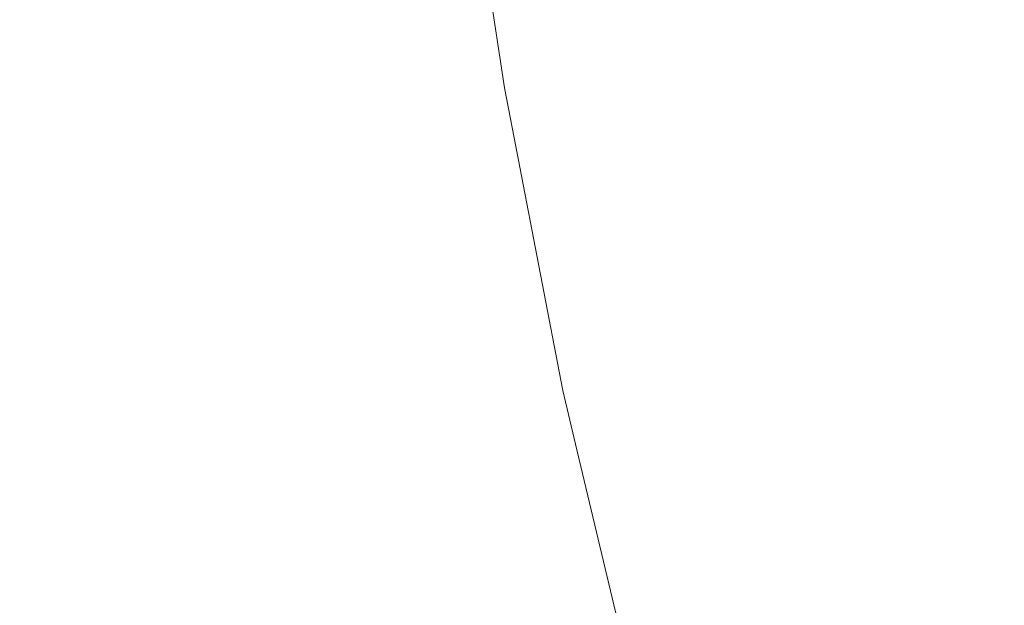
# Model space of a CAD drawing. Header units: centimetres. Extents: x -26.3 to 27.5, y 4.2 to 67.9.
# Tile 124 of 256: x -8.197 to -8.1699, y 4.6522 to 4.6683. Entities that reach past the tile are written whole.
import ezdxf

# ---------------------------------------------------------------- set-up
doc = ezdxf.new("R2010")
doc.units = ezdxf.units.CM
doc.header["$LTSCALE"] = 2.54
doc.layers.add('Lucido design-1', color=7, linetype='Continuous')

# ---------------------------------------------------------------- blocks, each defined once
blk = doc.blocks.new('Gruppo-2-1')
at = {"color": 7, "linetype": 'Continuous', "lineweight": 9}
for points in [[(-25.986537, 5.900212, -1111.014164), (-25.986537, 4.300212, -1111.014164), (27.113463, 4.300212, -1111.014164), (27.113463, 5.900212, -1111.014164)], [(-25.986537, 5.900212, -1147.114164), (-25.986537, 4.300212, -1147.114164), (27.113463, 4.300212, -1147.114164), (27.113463, 5.900212, -1147.114164)]]:
    blk.add_3dface(points, dxfattribs=at)
for points, invisible_edges in [([(-8.173642, 4.66813, -1111.470236), (-8.174835, 4.6761, -1111.470236), (-8.172965, 4.676339, -1111.466573), (-8.171783, 4.668448, -1111.466573)], 15), ([(-8.173642, 4.66813, -1147.570236), (-8.174835, 4.6761, -1147.570236), (-8.172965, 4.676339, -1147.566573), (-8.171783, 4.668448, -1147.566573)], 15), ([(-8.176901, 4.667571, -1111.47777), (-8.178115, 4.67568, -1111.47777), (-8.176553, 4.67588, -1111.473971), (-8.175349, 4.667837, -1111.473971)], 15), ([(-8.176901, 4.667571, -1147.57777), (-8.178115, 4.67568, -1147.57777), (-8.176553, 4.67588, -1147.573971), (-8.175349, 4.667837, -1147.573971)], 15), ([(-8.175349, 4.667837, -1111.473971), (-8.176553, 4.67588, -1111.473971), (-8.174835, 4.6761, -1111.470236), (-8.173642, 4.66813, -1111.470236)], 15), ([(-8.175349, 4.667837, -1147.573971), (-8.176553, 4.67588, -1147.573971), (-8.174835, 4.6761, -1147.570236), (-8.173642, 4.66813, -1147.570236)], 15), ([(-8.178298, 4.667331, -1111.481627), (-8.17952, 4.6755, -1111.481627), (-8.178115, 4.67568, -1111.47777), (-8.176901, 4.667571, -1111.47777)], 15), ([(-8.178298, 4.667331, -1147.581627), (-8.17952, 4.6755, -1147.581627), (-8.178115, 4.67568, -1147.57777), (-8.176901, 4.667571, -1147.57777)], 15), ([(-8.180613, 4.666934, -1111.489489), (-8.181851, 4.675201, -1111.489489), (-8.180766, 4.67534, -1111.485536), (-8.179535, 4.667119, -1111.485536)], 15), ([(-8.180613, 4.666934, -1147.589489), (-8.181851, 4.675201, -1147.589489), (-8.180766, 4.67534, -1147.585536), (-8.179535, 4.667119, -1147.585536)], 15), ([(-8.179535, 4.667119, -1111.485536), (-8.180766, 4.67534, -1111.485536), (-8.17952, 4.6755, -1111.481627), (-8.178298, 4.667331, -1111.481627)], 15), ([(-8.179535, 4.667119, -1147.585536), (-8.180766, 4.67534, -1147.585536), (-8.17952, 4.6755, -1147.581627), (-8.178298, 4.667331, -1147.581627)], 15), ([(-8.182283, 4.666648, -1111.497503), (-8.183531, 4.674986, -1111.497503), (-8.182773, 4.675083, -1111.493481), (-8.181529, 4.666777, -1111.493481)], 15), ([(-8.182283, 4.666648, -1147.597503), (-8.183531, 4.674986, -1147.597503), (-8.182773, 4.675083, -1147.593481), (-8.181529, 4.666777, -1147.593481)], 15), ([(-8.181529, 4.666777, -1111.493481), (-8.182773, 4.675083, -1111.493481), (-8.181851, 4.675201, -1111.489489), (-8.180613, 4.666934, -1111.489489)], 15), ([(-8.181529, 4.666777, -1147.593481), (-8.182773, 4.675083, -1147.593481), (-8.181851, 4.675201, -1147.589489), (-8.180613, 4.666934, -1147.589489)], 15), ([(-8.184149, 4.666328, -1111.724109), (-8.185409, 4.674745, -1111.724109), (-8.185094, 4.674786, -1111.720125), (-8.183836, 4.666382, -1111.720125)], 15), ([(-8.184149, 4.666328, -1147.824109), (-8.185409, 4.674745, -1147.824109), (-8.185094, 4.674786, -1147.820125), (-8.183836, 4.666382, -1147.820125)], 15), ([(-8.183836, 4.666382, -1111.720125), (-8.185094, 4.674786, -1111.720125), (-8.184937, 4.674806, -1111.716136), (-8.18368, 4.666409, -1111.716136)], 15), ([(-8.183836, 4.666382, -1147.820125), (-8.185094, 4.674786, -1147.820125), (-8.184937, 4.674806, -1147.816136), (-8.18368, 4.666409, -1147.816136)], 15), ([(-8.184554, 4.672379, -1111.714164), (-8.183661, 4.666412, -1111.714164), (-8.18368, 4.666409, -1111.716136), (-8.184937, 4.674806, -1111.716136)], 14), ([(-8.184554, 4.672379, -1147.814164), (-8.183661, 4.666412, -1147.814164), (-8.18368, 4.666409, -1147.816136), (-8.184937, 4.674806, -1147.816136)], 14), ([(-8.183659, 4.666412, -1111.513619), (-8.184916, 4.674809, -1111.513619), (-8.184818, 4.674821, -1111.509689), (-8.183562, 4.666429, -1111.509689)], 15), ([(-8.183659, 4.666412, -1147.613619), (-8.184916, 4.674809, -1147.613619), (-8.184818, 4.674821, -1147.609689), (-8.183562, 4.666429, -1147.609689)], 15), ([(-8.184916, 4.674809, -1111.513619), (-8.183659, 4.666412, -1111.513619), (-8.183661, 4.666412, -1111.514164), (-8.184554, 4.672379, -1111.514164)], 11), ([(-8.184916, 4.674809, -1147.613619), (-8.183659, 4.666412, -1147.613619), (-8.183661, 4.666412, -1147.614164), (-8.184554, 4.672379, -1147.614164)], 11), ([(-8.183562, 4.666429, -1111.509689), (-8.184818, 4.674821, -1111.509689), (-8.184554, 4.674855, -1111.505614), (-8.1833, 4.666474, -1111.505614)], 15), ([(-8.183562, 4.666429, -1147.609689), (-8.184818, 4.674821, -1147.609689), (-8.184554, 4.674855, -1147.605614), (-8.1833, 4.666474, -1147.605614)], 15), ([(-8.1833, 4.666474, -1111.505614), (-8.184554, 4.674855, -1111.505614), (-8.184125, 4.67491, -1111.50155), (-8.182873, 4.666547, -1111.50155)], 15), ([(-8.1833, 4.666474, -1147.605614), (-8.184554, 4.674855, -1147.605614), (-8.184125, 4.67491, -1147.60155), (-8.182873, 4.666547, -1147.60155)], 15), ([(-8.182873, 4.666547, -1111.50155), (-8.184125, 4.67491, -1111.50155), (-8.183531, 4.674986, -1111.497503), (-8.182283, 4.666648, -1111.497503)], 15), ([(-8.182873, 4.666547, -1147.60155), (-8.184125, 4.67491, -1147.60155), (-8.183531, 4.674986, -1147.597503), (-8.182283, 4.666648, -1147.597503)], 15), ([(-8.186975, 4.665844, -1111.739877), (-8.188253, 4.674381, -1111.739877), (-8.187305, 4.674503, -1111.735974), (-8.186033, 4.666005, -1111.735974)], 15), ([(-8.186975, 4.665844, -1147.839877), (-8.188253, 4.674381, -1147.839877), (-8.187305, 4.674503, -1147.835974), (-8.186033, 4.666005, -1147.835974)], 15), ([(-8.186033, 4.666005, -1111.735974), (-8.187305, 4.674503, -1111.735974), (-8.186515, 4.674604, -1111.73204), (-8.185248, 4.66614, -1111.73204)], 15), ([(-8.186033, 4.666005, -1147.835974), (-8.187305, 4.674503, -1147.835974), (-8.186515, 4.674604, -1147.83204), (-8.185248, 4.66614, -1147.83204)], 15), ([(-8.185248, 4.66614, -1111.73204), (-8.186515, 4.674604, -1111.73204), (-8.185883, 4.674685, -1111.728083), (-8.18462, 4.666247, -1111.728083)], 15), ([(-8.185248, 4.66614, -1147.83204), (-8.186515, 4.674604, -1147.83204), (-8.185883, 4.674685, -1147.828083), (-8.18462, 4.666247, -1147.828083)], 15), ([(-8.18462, 4.666247, -1111.728083), (-8.185883, 4.674685, -1111.728083), (-8.185409, 4.674745, -1111.724109), (-8.184149, 4.666328, -1111.724109)], 15), ([(-8.18462, 4.666247, -1147.828083), (-8.185883, 4.674685, -1147.828083), (-8.185409, 4.674745, -1147.824109), (-8.184149, 4.666328, -1147.824109)], 15), ([(-8.189322, 4.665441, -1111.747567), (-8.190615, 4.674079, -1111.747567), (-8.189356, 4.67424, -1111.743744), (-8.188071, 4.665656, -1111.743744)], 15), ([(-8.189322, 4.665441, -1147.847567), (-8.190615, 4.674079, -1147.847567), (-8.189356, 4.67424, -1147.843744), (-8.188071, 4.665656, -1147.843744)], 15), ([(-8.188071, 4.665656, -1111.743744), (-8.189356, 4.67424, -1111.743744), (-8.188253, 4.674381, -1111.739877), (-8.186975, 4.665844, -1111.739877)], 15), ([(-8.188071, 4.665656, -1147.843744), (-8.189356, 4.67424, -1147.843744), (-8.188253, 4.674381, -1147.839877), (-8.186975, 4.665844, -1147.839877)], 15), ([(-8.190725, 4.665201, -1111.751341), (-8.192027, 4.673898, -1111.751341), (-8.190615, 4.674079, -1111.747567), (-8.189322, 4.665441, -1111.747567)], 15), ([(-8.190725, 4.665201, -1147.851341), (-8.192027, 4.673898, -1147.851341), (-8.190615, 4.674079, -1147.847567), (-8.189322, 4.665441, -1147.847567)], 15), ([(-8.193981, 4.664642, -1111.758712), (-8.195304, 4.673478, -1111.758712), (-8.19359, 4.673698, -1111.755058), (-8.192279, 4.664934, -1111.755058)], 15), ([(-8.193981, 4.664642, -1147.858712), (-8.195304, 4.673478, -1147.858712), (-8.19359, 4.673698, -1147.855058), (-8.192279, 4.664934, -1147.855058)], 15), ([(-8.192279, 4.664934, -1111.755058), (-8.19359, 4.673698, -1111.755058), (-8.192027, 4.673898, -1111.751341), (-8.190725, 4.665201, -1111.751341)], 15), ([(-8.192279, 4.664934, -1147.855058), (-8.19359, 4.673698, -1147.855058), (-8.192027, 4.673898, -1147.851341), (-8.190725, 4.665201, -1147.851341)], 15), ([(-8.19583, 4.664325, -1111.762298), (-8.197164, 4.67324, -1111.762298), (-8.195304, 4.673478, -1111.758712), (-8.193981, 4.664642, -1111.758712)], 15), ([(-8.19583, 4.664325, -1147.862298), (-8.197164, 4.67324, -1147.862298), (-8.195304, 4.673478, -1147.858712), (-8.193981, 4.664642, -1147.858712)], 15), ([(-8.197822, 4.663984, -1111.765808), (-8.199169, 4.672983, -1111.765808), (-8.197164, 4.67324, -1111.762298), (-8.19583, 4.664325, -1111.762298)], 15), ([(-8.197822, 4.663984, -1147.865808), (-8.199169, 4.672983, -1147.865808), (-8.197164, 4.67324, -1147.862298), (-8.19583, 4.664325, -1147.862298)], 15), ([(-8.183661, 4.666412, -1111.714164), (-8.184554, 4.672379, -1111.714164), (-8.184554, 4.672379, -1111.514164), (-8.183661, 4.666412, -1111.514164)], 10), ([(-8.183661, 4.666412, -1147.814164), (-8.184554, 4.672379, -1147.814164), (-8.184554, 4.672379, -1147.614164), (-8.183661, 4.666412, -1147.614164)], 10), ([(-8.170268, 4.660615, -1111.466573), (-8.171783, 4.668448, -1111.466573), (-8.169776, 4.668793, -1111.462988), (-8.168277, 4.661044, -1111.462988)], 15), ([(-8.170268, 4.660615, -1147.566573), (-8.171783, 4.668448, -1147.566573), (-8.169776, 4.668793, -1147.562988), (-8.168277, 4.661044, -1147.562988)], 15), ([(-8.172112, 4.660218, -1111.470236), (-8.173642, 4.66813, -1111.470236), (-8.171783, 4.668448, -1111.466573), (-8.170268, 4.660615, -1111.466573)], 15), ([(-8.172112, 4.660218, -1147.570236), (-8.173642, 4.66813, -1147.570236), (-8.171783, 4.668448, -1147.566573), (-8.170268, 4.660615, -1147.566573)], 15), ([(-8.173805, 4.659853, -1111.473971), (-8.175349, 4.667837, -1111.473971), (-8.173642, 4.66813, -1111.470236), (-8.172112, 4.660218, -1111.470236)], 15), ([(-8.173805, 4.659853, -1147.573971), (-8.175349, 4.667837, -1147.573971), (-8.173642, 4.66813, -1147.570236), (-8.172112, 4.660218, -1147.570236)], 15), ([(-8.175344, 4.659521, -1111.47777), (-8.176901, 4.667571, -1111.47777), (-8.175349, 4.667837, -1111.473971), (-8.173805, 4.659853, -1111.473971)], 15), ([(-8.175344, 4.659521, -1147.57777), (-8.176901, 4.667571, -1147.57777), (-8.175349, 4.667837, -1147.573971), (-8.173805, 4.659853, -1147.573971)], 15), ([(-8.176729, 4.659223, -1111.481627), (-8.178298, 4.667331, -1111.481627), (-8.176901, 4.667571, -1111.47777), (-8.175344, 4.659521, -1111.47777)], 15), ([(-8.176729, 4.659223, -1147.581627), (-8.178298, 4.667331, -1147.581627), (-8.176901, 4.667571, -1147.57777), (-8.175344, 4.659521, -1147.57777)], 15), ([(-8.177957, 4.658958, -1111.485536), (-8.179535, 4.667119, -1111.485536), (-8.178298, 4.667331, -1111.481627), (-8.176729, 4.659223, -1111.481627)], 15), ([(-8.177957, 4.658958, -1147.585536), (-8.179535, 4.667119, -1147.585536), (-8.178298, 4.667331, -1147.581627), (-8.176729, 4.659223, -1147.581627)], 15), ([(-8.179935, 4.658532, -1111.493481), (-8.181529, 4.666777, -1111.493481), (-8.180613, 4.666934, -1111.489489), (-8.179026, 4.658728, -1111.489489)], 15), ([(-8.179935, 4.658532, -1147.593481), (-8.181529, 4.666777, -1147.593481), (-8.180613, 4.666934, -1147.589489), (-8.179026, 4.658728, -1147.589489)], 15), ([(-8.179026, 4.658728, -1111.489489), (-8.180613, 4.666934, -1111.489489), (-8.179535, 4.667119, -1111.485536), (-8.177957, 4.658958, -1111.485536)], 15), ([(-8.179026, 4.658728, -1147.589489), (-8.180613, 4.666934, -1147.589489), (-8.179535, 4.667119, -1147.585536), (-8.177957, 4.658958, -1147.585536)], 15), ([(-8.181268, 4.658244, -1111.50155), (-8.182873, 4.666547, -1111.50155), (-8.182283, 4.666648, -1111.497503), (-8.180682, 4.658371, -1111.497503)], 15), ([(-8.181268, 4.658244, -1147.60155), (-8.182873, 4.666547, -1147.60155), (-8.182283, 4.666648, -1147.597503), (-8.180682, 4.658371, -1147.597503)], 15), ([(-8.180682, 4.658371, -1111.497503), (-8.182283, 4.666648, -1111.497503), (-8.181529, 4.666777, -1111.493481), (-8.179935, 4.658532, -1111.493481)], 15), ([(-8.180682, 4.658371, -1147.597503), (-8.182283, 4.666648, -1147.597503), (-8.181529, 4.666777, -1147.593481), (-8.179935, 4.658532, -1147.593481)], 15), ([(-8.182533, 4.657972, -1111.724109), (-8.184149, 4.666328, -1111.724109), (-8.183836, 4.666382, -1111.720125), (-8.182222, 4.658039, -1111.720125)], 15), ([(-8.182533, 4.657972, -1147.824109), (-8.184149, 4.666328, -1147.824109), (-8.183836, 4.666382, -1147.820125), (-8.182222, 4.658039, -1147.820125)], 15), ([(-8.182222, 4.658039, -1111.720125), (-8.183836, 4.666382, -1111.720125), (-8.18368, 4.666409, -1111.716136), (-8.182067, 4.658072, -1111.716136)], 15), ([(-8.182222, 4.658039, -1147.820125), (-8.183836, 4.666382, -1147.820125), (-8.18368, 4.666409, -1147.816136), (-8.182067, 4.658072, -1147.816136)], 15), ([(-8.18368, 4.666409, -1111.716136), (-8.183661, 4.666412, -1111.714164), (-8.183284, 4.664465, -1111.714164)], 9), ([(-8.18368, 4.666409, -1147.816136), (-8.183661, 4.666412, -1147.814164), (-8.183284, 4.664465, -1147.814164)], 9), ([(-8.183284, 4.664465, -1111.714164), (-8.182048, 4.658076, -1111.714164), (-8.182067, 4.658072, -1111.716136), (-8.18368, 4.666409, -1111.716136)], 14), ([(-8.183284, 4.664465, -1147.814164), (-8.182048, 4.658076, -1147.814164), (-8.182067, 4.658072, -1147.816136), (-8.18368, 4.666409, -1147.816136)], 14), ([(-8.183661, 4.666412, -1111.514164), (-8.183284, 4.664465, -1111.514164), (-8.183284, 4.664465, -1111.714164), (-8.183661, 4.666412, -1111.714164)], 10), ([(-8.183284, 4.664465, -1111.514164), (-8.183661, 4.666412, -1111.514164), (-8.183659, 4.666412, -1111.513619)], 10), ([(-8.183661, 4.666412, -1147.614164), (-8.183284, 4.664465, -1147.614164), (-8.183284, 4.664465, -1147.814164), (-8.183661, 4.666412, -1147.814164)], 10), ([(-8.183284, 4.664465, -1147.614164), (-8.183661, 4.666412, -1147.614164), (-8.183659, 4.666412, -1147.613619)], 10), ([(-8.182047, 4.658076, -1111.513619), (-8.183659, 4.666412, -1111.513619), (-8.183562, 4.666429, -1111.509689), (-8.181951, 4.658097, -1111.509689)], 15), ([(-8.182047, 4.658076, -1147.613619), (-8.183659, 4.666412, -1147.613619), (-8.183562, 4.666429, -1147.609689), (-8.181951, 4.658097, -1147.609689)], 15), ([(-8.183659, 4.666412, -1111.513619), (-8.182047, 4.658076, -1111.513619), (-8.182048, 4.658076, -1111.514164), (-8.183284, 4.664465, -1111.514164)], 11), ([(-8.183659, 4.666412, -1147.613619), (-8.182047, 4.658076, -1147.613619), (-8.182048, 4.658076, -1147.614164), (-8.183284, 4.664465, -1147.614164)], 11), ([(-8.181951, 4.658097, -1111.509689), (-8.183562, 4.666429, -1111.509689), (-8.1833, 4.666474, -1111.505614), (-8.181691, 4.658153, -1111.505614)], 15), ([(-8.181951, 4.658097, -1147.609689), (-8.183562, 4.666429, -1147.609689), (-8.1833, 4.666474, -1147.605614), (-8.181691, 4.658153, -1147.605614)], 15), ([(-8.181691, 4.658153, -1111.505614), (-8.1833, 4.666474, -1111.505614), (-8.182873, 4.666547, -1111.50155), (-8.181268, 4.658244, -1111.50155)], 15), ([(-8.181691, 4.658153, -1147.605614), (-8.1833, 4.666474, -1147.605614), (-8.182873, 4.666547, -1147.60155), (-8.181268, 4.658244, -1147.60155)], 15), ([(-8.184402, 4.657569, -1111.735974), (-8.186033, 4.666005, -1111.735974), (-8.185248, 4.66614, -1111.73204), (-8.183623, 4.657737, -1111.73204)], 15), ([(-8.184402, 4.657569, -1147.835974), (-8.186033, 4.666005, -1147.835974), (-8.185248, 4.66614, -1147.83204), (-8.183623, 4.657737, -1147.83204)], 15), ([(-8.183623, 4.657737, -1111.73204), (-8.185248, 4.66614, -1111.73204), (-8.18462, 4.666247, -1111.728083), (-8.183, 4.657871, -1111.728083)], 15), ([(-8.183623, 4.657737, -1147.83204), (-8.185248, 4.66614, -1147.83204), (-8.18462, 4.666247, -1147.828083), (-8.183, 4.657871, -1147.828083)], 15), ([(-8.183, 4.657871, -1111.728083), (-8.18462, 4.666247, -1111.728083), (-8.184149, 4.666328, -1111.724109), (-8.182533, 4.657972, -1111.724109)], 15), ([(-8.183, 4.657871, -1147.828083), (-8.18462, 4.666247, -1147.828083), (-8.184149, 4.666328, -1147.824109), (-8.182533, 4.657972, -1147.824109)], 15), ([(-8.186423, 4.657133, -1111.743744), (-8.188071, 4.665656, -1111.743744), (-8.186975, 4.665844, -1111.739877), (-8.185335, 4.657368, -1111.739877)], 15), ([(-8.186423, 4.657133, -1147.843744), (-8.188071, 4.665656, -1147.843744), (-8.186975, 4.665844, -1147.839877), (-8.185335, 4.657368, -1147.839877)], 15), ([(-8.185335, 4.657368, -1111.739877), (-8.186975, 4.665844, -1111.739877), (-8.186033, 4.666005, -1111.735974), (-8.184402, 4.657569, -1111.735974)], 15), ([(-8.185335, 4.657368, -1147.839877), (-8.186975, 4.665844, -1147.839877), (-8.186033, 4.666005, -1147.835974), (-8.184402, 4.657569, -1147.835974)], 15), ([(-8.187663, 4.656866, -1111.747567), (-8.189322, 4.665441, -1111.747567), (-8.188071, 4.665656, -1111.743744), (-8.186423, 4.657133, -1111.743744)], 15), ([(-8.187663, 4.656866, -1147.847567), (-8.189322, 4.665441, -1147.847567), (-8.188071, 4.665656, -1147.843744), (-8.186423, 4.657133, -1147.843744)], 15), ([(-8.189055, 4.656566, -1111.751341), (-8.190725, 4.665201, -1111.751341), (-8.189322, 4.665441, -1111.747567), (-8.187663, 4.656866, -1111.747567)], 15), ([(-8.189055, 4.656566, -1147.851341), (-8.190725, 4.665201, -1147.851341), (-8.189322, 4.665441, -1147.847567), (-8.187663, 4.656866, -1147.847567)], 15), ([(-8.190596, 4.656234, -1111.755058), (-8.192279, 4.664934, -1111.755058), (-8.190725, 4.665201, -1111.751341), (-8.189055, 4.656566, -1111.751341)], 15), ([(-8.190596, 4.656234, -1147.855058), (-8.192279, 4.664934, -1147.855058), (-8.190725, 4.665201, -1147.851341), (-8.189055, 4.656566, -1147.851341)], 15), ([(-8.192284, 4.65587, -1111.758712), (-8.193981, 4.664642, -1111.758712), (-8.192279, 4.664934, -1111.755058), (-8.190596, 4.656234, -1111.755058)], 15), ([(-8.192284, 4.65587, -1147.858712), (-8.193981, 4.664642, -1147.858712), (-8.192279, 4.664934, -1147.855058), (-8.190596, 4.656234, -1147.855058)], 15), ([(-8.194118, 4.655475, -1111.762298), (-8.19583, 4.664325, -1111.762298), (-8.193981, 4.664642, -1111.758712), (-8.192284, 4.65587, -1111.758712)], 15), ([(-8.194118, 4.655475, -1147.862298), (-8.19583, 4.664325, -1147.862298), (-8.193981, 4.664642, -1147.858712), (-8.192284, 4.65587, -1147.858712)], 15), ([(-8.182048, 4.658076, -1111.714164), (-8.183284, 4.664465, -1111.714164), (-8.183284, 4.664465, -1111.514164), (-8.182048, 4.658076, -1111.514164)], 10), ([(-8.182048, 4.658076, -1147.814164), (-8.183284, 4.664465, -1147.814164), (-8.183284, 4.664465, -1147.614164), (-8.182048, 4.658076, -1147.614164)], 10), ([(-8.196094, 4.655049, -1111.765808), (-8.197822, 4.663984, -1111.765808), (-8.19583, 4.664325, -1111.762298), (-8.194118, 4.655475, -1111.762298)], 15), ([(-8.196094, 4.655049, -1147.865808), (-8.197822, 4.663984, -1147.865808), (-8.19583, 4.664325, -1147.862298), (-8.194118, 4.655475, -1147.862298)], 15), ([(-8.19821, 4.654593, -1111.769238), (-8.199955, 4.663618, -1111.769238), (-8.197822, 4.663984, -1111.765808), (-8.196094, 4.655049, -1111.765808)], 15), ([(-8.19821, 4.654593, -1147.869238), (-8.199955, 4.663618, -1147.869238), (-8.197822, 4.663984, -1147.865808), (-8.196094, 4.655049, -1147.865808)], 15), ([(-8.168422, 4.652853, -1111.466573), (-8.170268, 4.660615, -1111.466573), (-8.168277, 4.661044, -1111.462988), (-8.166451, 4.653366, -1111.462988)], 15), ([(-8.168422, 4.652853, -1147.566573), (-8.170268, 4.660615, -1147.566573), (-8.168277, 4.661044, -1147.562988), (-8.166451, 4.653366, -1147.562988)], 15), ([(-8.170247, 4.652378, -1111.470236), (-8.172112, 4.660218, -1111.470236), (-8.170268, 4.660615, -1111.466573), (-8.168422, 4.652853, -1111.466573)], 15), ([(-8.170247, 4.652378, -1147.570236), (-8.172112, 4.660218, -1147.570236), (-8.170268, 4.660615, -1147.566573), (-8.168422, 4.652853, -1147.566573)], 15), ([(-8.171923, 4.651941, -1111.473971), (-8.173805, 4.659853, -1111.473971), (-8.172112, 4.660218, -1111.470236), (-8.170247, 4.652378, -1111.470236)], 15), ([(-8.171923, 4.651941, -1147.573971), (-8.173805, 4.659853, -1147.573971), (-8.172112, 4.660218, -1147.570236), (-8.170247, 4.652378, -1147.570236)], 15), ([(-8.173447, 4.651544, -1111.47777), (-8.175344, 4.659521, -1111.47777), (-8.173805, 4.659853, -1111.473971), (-8.171923, 4.651941, -1111.473971)], 15), ([(-8.173447, 4.651544, -1147.57777), (-8.175344, 4.659521, -1147.57777), (-8.173805, 4.659853, -1147.573971), (-8.171923, 4.651941, -1147.573971)], 15), ([(-8.174818, 4.651187, -1111.481627), (-8.176729, 4.659223, -1111.481627), (-8.175344, 4.659521, -1111.47777), (-8.173447, 4.651544, -1111.47777)], 15), ([(-8.174818, 4.651187, -1147.581627), (-8.176729, 4.659223, -1147.581627), (-8.175344, 4.659521, -1147.57777), (-8.173447, 4.651544, -1147.57777)], 15), ([(-8.176034, 4.650871, -1111.485536), (-8.177957, 4.658958, -1111.485536), (-8.176729, 4.659223, -1111.481627), (-8.174818, 4.651187, -1111.481627)], 15), ([(-8.176034, 4.650871, -1147.585536), (-8.177957, 4.658958, -1147.585536), (-8.176729, 4.659223, -1147.581627), (-8.174818, 4.651187, -1147.581627)], 15), ([(-8.177092, 4.650596, -1111.489489), (-8.179026, 4.658728, -1111.489489), (-8.177957, 4.658958, -1111.485536), (-8.176034, 4.650871, -1111.485536)], 15), ([(-8.177092, 4.650596, -1147.589489), (-8.179026, 4.658728, -1147.589489), (-8.177957, 4.658958, -1147.585536), (-8.176034, 4.650871, -1147.585536)], 15), ([(-8.178731, 4.650169, -1111.497503), (-8.180682, 4.658371, -1111.497503), (-8.179935, 4.658532, -1111.493481), (-8.177991, 4.650361, -1111.493481)], 15), ([(-8.178731, 4.650169, -1147.597503), (-8.180682, 4.658371, -1147.597503), (-8.179935, 4.658532, -1147.593481), (-8.177991, 4.650361, -1147.593481)], 15), ([(-8.177991, 4.650361, -1111.493481), (-8.179935, 4.658532, -1111.493481), (-8.179026, 4.658728, -1111.489489), (-8.177092, 4.650596, -1111.489489)], 15), ([(-8.177991, 4.650361, -1147.593481), (-8.179935, 4.658532, -1147.593481), (-8.179026, 4.658728, -1147.589489), (-8.177092, 4.650596, -1147.589489)], 15), ([(-8.17973, 4.649909, -1111.505614), (-8.181691, 4.658153, -1111.505614), (-8.181268, 4.658244, -1111.50155), (-8.179311, 4.650018, -1111.50155)], 15), ([(-8.17973, 4.649909, -1147.605614), (-8.181691, 4.658153, -1147.605614), (-8.181268, 4.658244, -1147.60155), (-8.179311, 4.650018, -1147.60155)], 15), ([(-8.179311, 4.650018, -1111.50155), (-8.181268, 4.658244, -1111.50155), (-8.180682, 4.658371, -1111.497503), (-8.178731, 4.650169, -1111.497503)], 15), ([(-8.179311, 4.650018, -1147.60155), (-8.181268, 4.658244, -1147.60155), (-8.180682, 4.658371, -1147.597503), (-8.178731, 4.650169, -1147.597503)], 15), ([(-8.181026, 4.649571, -1111.728083), (-8.183, 4.657871, -1111.728083), (-8.182533, 4.657972, -1111.724109), (-8.180564, 4.649691, -1111.724109)], 15), ([(-8.181026, 4.649571, -1147.828083), (-8.183, 4.657871, -1147.828083), (-8.182533, 4.657972, -1147.824109), (-8.180564, 4.649691, -1147.824109)], 15), ([(-8.180564, 4.649691, -1111.724109), (-8.182533, 4.657972, -1111.724109), (-8.182222, 4.658039, -1111.720125), (-8.180256, 4.649772, -1111.720125)], 15), ([(-8.180564, 4.649691, -1147.824109), (-8.182533, 4.657972, -1147.824109), (-8.182222, 4.658039, -1147.820125), (-8.180256, 4.649772, -1147.820125)], 15), ([(-8.180256, 4.649772, -1111.720125), (-8.182222, 4.658039, -1111.720125), (-8.182067, 4.658072, -1111.716136), (-8.180103, 4.649811, -1111.716136)], 15), ([(-8.180256, 4.649772, -1147.820125), (-8.182222, 4.658039, -1147.820125), (-8.182067, 4.658072, -1147.816136), (-8.180103, 4.649811, -1147.816136)], 15), ([(-8.182067, 4.658072, -1111.716136), (-8.182048, 4.658076, -1111.714164), (-8.181697, 4.656598, -1111.714164)], 9), ([(-8.182067, 4.658072, -1147.816136), (-8.182048, 4.658076, -1147.814164), (-8.181697, 4.656598, -1147.814164)], 9), ([(-8.181697, 4.656598, -1111.714164), (-8.180084, 4.649816, -1111.714164), (-8.180103, 4.649811, -1111.716136), (-8.182067, 4.658072, -1111.716136)], 14), ([(-8.181697, 4.656598, -1147.814164), (-8.180084, 4.649816, -1147.814164), (-8.180103, 4.649811, -1147.816136), (-8.182067, 4.658072, -1147.816136)], 14), ([(-8.182048, 4.658076, -1111.514164), (-8.181697, 4.656598, -1111.514164), (-8.181697, 4.656598, -1111.714164), (-8.182048, 4.658076, -1111.714164)], 10), ([(-8.181697, 4.656598, -1111.514164), (-8.182048, 4.658076, -1111.514164), (-8.182047, 4.658076, -1111.513619)], 10), ([(-8.182048, 4.658076, -1147.614164), (-8.181697, 4.656598, -1147.614164), (-8.181697, 4.656598, -1147.814164), (-8.182048, 4.658076, -1147.814164)], 10), ([(-8.181697, 4.656598, -1147.614164), (-8.182048, 4.658076, -1147.614164), (-8.182047, 4.658076, -1147.613619)], 10), ([(-8.180083, 4.649817, -1111.513619), (-8.182047, 4.658076, -1111.513619), (-8.181951, 4.658097, -1111.509689), (-8.179987, 4.649842, -1111.509689)], 15), ([(-8.180083, 4.649817, -1147.613619), (-8.182047, 4.658076, -1147.613619), (-8.181951, 4.658097, -1147.609689), (-8.179987, 4.649842, -1147.609689)], 15), ([(-8.182047, 4.658076, -1111.513619), (-8.180083, 4.649817, -1111.513619), (-8.180084, 4.649816, -1111.514164), (-8.181697, 4.656598, -1111.514164)], 11), ([(-8.182047, 4.658076, -1147.613619), (-8.180083, 4.649817, -1147.613619), (-8.180084, 4.649816, -1147.614164), (-8.181697, 4.656598, -1147.614164)], 11), ([(-8.179987, 4.649842, -1111.509689), (-8.181951, 4.658097, -1111.509689), (-8.181691, 4.658153, -1111.505614), (-8.17973, 4.649909, -1111.505614)], 15), ([(-8.179987, 4.649842, -1147.609689), (-8.181951, 4.658097, -1147.609689), (-8.181691, 4.658153, -1147.605614), (-8.17973, 4.649909, -1147.605614)], 15), ([(-8.182414, 4.64921, -1111.735974), (-8.184402, 4.657569, -1111.735974), (-8.183623, 4.657737, -1111.73204), (-8.181643, 4.649411, -1111.73204)], 15), ([(-8.182414, 4.64921, -1147.835974), (-8.184402, 4.657569, -1147.835974), (-8.183623, 4.657737, -1147.83204), (-8.181643, 4.649411, -1147.83204)], 15), ([(-8.181643, 4.649411, -1111.73204), (-8.183623, 4.657737, -1111.73204), (-8.183, 4.657871, -1111.728083), (-8.181026, 4.649571, -1111.728083)], 15), ([(-8.181643, 4.649411, -1147.83204), (-8.183623, 4.657737, -1147.83204), (-8.183, 4.657871, -1147.828083), (-8.181026, 4.649571, -1147.828083)], 15), ([(-8.183338, 4.648969, -1111.739877), (-8.185335, 4.657368, -1111.739877), (-8.184402, 4.657569, -1111.735974), (-8.182414, 4.64921, -1111.735974)], 15), ([(-8.183338, 4.648969, -1147.839877), (-8.185335, 4.657368, -1147.839877), (-8.184402, 4.657569, -1147.835974), (-8.182414, 4.64921, -1147.835974)], 15), ([(-8.185642, 4.648369, -1111.747567), (-8.187663, 4.656866, -1111.747567), (-8.186423, 4.657133, -1111.743744), (-8.184415, 4.648689, -1111.743744)], 15), ([(-8.185642, 4.648369, -1147.847567), (-8.187663, 4.656866, -1147.847567), (-8.186423, 4.657133, -1147.843744), (-8.184415, 4.648689, -1147.843744)], 15), ([(-8.184415, 4.648689, -1111.743744), (-8.186423, 4.657133, -1111.743744), (-8.185335, 4.657368, -1111.739877), (-8.183338, 4.648969, -1111.739877)], 15), ([(-8.184415, 4.648689, -1147.843744), (-8.186423, 4.657133, -1147.843744), (-8.185335, 4.657368, -1147.839877), (-8.183338, 4.648969, -1147.839877)], 15), ([(-8.18702, 4.64801, -1111.751341), (-8.189055, 4.656566, -1111.751341), (-8.187663, 4.656866, -1111.747567), (-8.185642, 4.648369, -1111.747567)], 15), ([(-8.18702, 4.64801, -1147.851341), (-8.189055, 4.656566, -1147.851341), (-8.187663, 4.656866, -1147.847567), (-8.185642, 4.648369, -1147.847567)], 15), ([(-8.180084, 4.649816, -1111.714164), (-8.181697, 4.656598, -1111.714164), (-8.181697, 4.656598, -1111.514164), (-8.180084, 4.649816, -1111.514164)], 10), ([(-8.180084, 4.649816, -1147.814164), (-8.181697, 4.656598, -1147.814164), (-8.181697, 4.656598, -1147.614164), (-8.180084, 4.649816, -1147.614164)], 10), ([(-8.188546, 4.647613, -1111.755058), (-8.190596, 4.656234, -1111.755058), (-8.189055, 4.656566, -1111.751341), (-8.18702, 4.64801, -1111.751341)], 15), ([(-8.188546, 4.647613, -1147.855058), (-8.190596, 4.656234, -1147.855058), (-8.189055, 4.656566, -1147.851341), (-8.18702, 4.64801, -1147.851341)], 15), ([(-8.190217, 4.647178, -1111.758712), (-8.192284, 4.65587, -1111.758712), (-8.190596, 4.656234, -1111.755058), (-8.188546, 4.647613, -1111.755058)], 15), ([(-8.190217, 4.647178, -1147.858712), (-8.192284, 4.65587, -1147.858712), (-8.190596, 4.656234, -1147.855058), (-8.188546, 4.647613, -1147.855058)], 15), ([(-8.192032, 4.646705, -1111.762298), (-8.194118, 4.655475, -1111.762298), (-8.192284, 4.65587, -1111.758712), (-8.190217, 4.647178, -1111.758712)], 15), ([(-8.192032, 4.646705, -1147.862298), (-8.194118, 4.655475, -1147.862298), (-8.192284, 4.65587, -1147.858712), (-8.190217, 4.647178, -1147.858712)], 15), ([(-8.193988, 4.646196, -1111.765808), (-8.196094, 4.655049, -1111.765808), (-8.194118, 4.655475, -1111.762298), (-8.192032, 4.646705, -1111.762298)], 15), ([(-8.193988, 4.646196, -1147.865808), (-8.196094, 4.655049, -1147.865808), (-8.194118, 4.655475, -1147.862298), (-8.192032, 4.646705, -1147.862298)], 15), ([(-8.196083, 4.645651, -1111.769238), (-8.19821, 4.654593, -1111.769238), (-8.196094, 4.655049, -1111.765808), (-8.193988, 4.646196, -1111.765808)], 15), ([(-8.196083, 4.645651, -1147.869238), (-8.19821, 4.654593, -1147.869238), (-8.196094, 4.655049, -1147.865808), (-8.193988, 4.646196, -1147.865808)], 15), ([(-8.198312, 4.64507, -1111.77258), (-8.200461, 4.654108, -1111.77258), (-8.19821, 4.654593, -1111.769238), (-8.196083, 4.645651, -1111.769238)], 15), ([(-8.198312, 4.64507, -1147.87258), (-8.200461, 4.654108, -1147.87258), (-8.19821, 4.654593, -1147.869238), (-8.196083, 4.645651, -1147.869238)], 15), ([(-8.168051, 4.644624, -1111.470236), (-8.170247, 4.652378, -1111.470236), (-8.168422, 4.652853, -1111.466573), (-8.166248, 4.645176, -1111.466573)], 15), ([(-8.168051, 4.644624, -1147.570236), (-8.170247, 4.652378, -1147.570236), (-8.168422, 4.652853, -1147.566573), (-8.166248, 4.645176, -1147.566573)], 15), ([(-8.169707, 4.644117, -1111.473971), (-8.171923, 4.651941, -1111.473971), (-8.170247, 4.652378, -1111.470236), (-8.168051, 4.644624, -1111.470236)], 15), ([(-8.169707, 4.644117, -1147.573971), (-8.171923, 4.651941, -1147.573971), (-8.170247, 4.652378, -1147.570236), (-8.168051, 4.644624, -1147.570236)], 15)]:
    blk.add_3dface(points, dxfattribs=dict(at, invisible_edges=invisible_edges))
blk = doc.blocks.new('Gruppo-3-1')
at = {"color": 7}
blk.add_blockref('Gruppo-2-1', (0, 0), dxfattribs=at)

msp = doc.modelspace()

# ---------------------------------------------------------------- block references
at = {"layer": 'Lucido design-1', "color": 7}
msp.add_blockref('Gruppo-3-1', (0, 0), dxfattribs=at)

doc.saveas('drawing.dxf')
